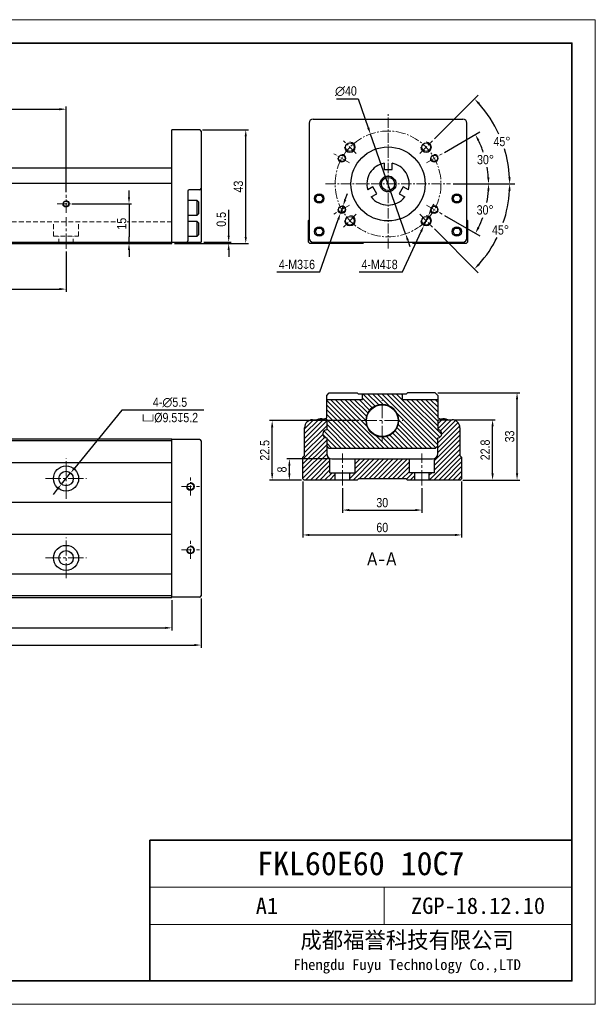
# Model space of a CAD drawing. Header units: millimetres. Extents: x 100 to 3612, y -424 to 856.
# Tile 3 of 45: x 409 to 626, y -424 to -52. Entities that reach past the tile are written whole.
import ezdxf

# ---------------------------------------------------------------- set-up
doc = ezdxf.new("R2010")
doc.units = ezdxf.units.MM
doc.linetypes.add('CENTER2', pattern=[28.575, 19.05, -3.175, 3.175, -3.175])
doc.linetypes.add('DASHED', pattern=[19.05, 12.7, -6.35])
doc.layers.get('Defpoints').update_dxf_attribs({"lineweight": 13})
for name, color, linetype, lineweight in [('剖面', 252, 'Continuous', 5), ('小粗', 7, 'Continuous', 25), ('标注', 3, 'Continuous', 13), ('点划线', 1, 'CENTER2', 13), ('粗线', 7, 'Continuous', 35), ('细线', 7, 'Continuous', 13), ('虚线', 253, 'DASHED', 13)]:
    doc.layers.add(name, color=color, linetype=linetype, lineweight=lineweight)
doc.styles.add('3.5', font='ARIALN.TTF', dxfattribs={"height": 3.5})
doc.styles.add('7', font='ARIALN.TTF', dxfattribs={"height": 7})
doc.styles.add('图号', font='txt', dxfattribs={"height": 3.5})
doc.dimstyles.new('A4—对齐', dxfattribs={"dimtxt": 3.5, "dimasz": 2.5, "dimexe": 1, "dimexo": 1, "dimgap": 1, "dimtad": 1, "dimdec": 1, "dimzin": 9, "dimdsep": 46, "dimtxsty": '3.5', "dimcen": 2.5, "dimadec": 0, "dimazin": 0, "dimtm": 1e-09, "dimtfac": 1, "dimtdec": 1, "dimtmove": 0, "dimatfit": 3, "dimfxl": 0, "dimtolj": 1, "dimarcsym": 0})
doc.dimstyles.new('A4—水平', dxfattribs={"dimtxt": 3.5, "dimasz": 2.5, "dimexe": 2, "dimexo": 1, "dimgap": 1, "dimtad": 1, "dimtih": 1, "dimtoh": 1, "dimdec": 1, "dimzin": 12, "dimdsep": 46, "dimtxsty": '3.5', "dimcen": 2.5, "dimadec": 0, "dimazin": 0, "dimtm": 1e-09, "dimtfac": 1, "dimtdec": 1, "dimtmove": 0, "dimatfit": 3, "dimfxl": 0, "dimtolj": 1, "dimarcsym": 0})
doc.dimstyles.new('A4—角度', dxfattribs={"dimtxt": 3.5, "dimasz": 2.5, "dimexe": 2, "dimexo": 1, "dimgap": 1, "dimtad": 1, "dimtih": 1, "dimtoh": 1, "dimdec": 1, "dimzin": 12, "dimdsep": 46, "dimtxsty": '3.5', "dimcen": 2.5, "dimadec": 0, "dimazin": 0, "dimtm": 1e-09, "dimtfac": 1, "dimtdec": 1, "dimtmove": 0, "dimatfit": 3, "dimfxl": 0, "dimtolj": 1, "dimarcsym": 0})

# ---------------------------------------------------------------- blocks, each defined once
blk = doc.blocks.new('A4图框')
at = {"layer": '粗线'}
for p in [(202, 5), (292, 35)]:
    blk.add_line(p, (202, 35), dxfattribs=at)
blk.add_lwpolyline([(5, 205), (292, 205), (292, 5), (5, 5)], close=True, dxfattribs=at)
at = {"layer": '细线'}
for p, q in [((292, 25), (202, 25)), ((252, 17), (252, 25)), ((292, 17), (202, 17))]:
    blk.add_line(p, q, dxfattribs=at)
blk.add_lwpolyline([(0, 210), (297, 210), (297, 0), (0, 0)], close=True, dxfattribs=at)
at = {"layer": '细线', "insert": (256.89, 11), "char_height": 3.5, "width": 70.2104, "attachment_point": 5, "style": '图号'}
blk.add_mtext('成都福誉科技有限公司\\P{\\H0.65714x;Fhengdu Fuyu Technology Co.,LTD}', dxfattribs=at)
blk = doc.blocks.new('*D620')
at = {"layer": 'Defpoints', "color": 0, "transparency": 16777216}
for p in [(426.39, -85.38), (246.39, -117.73), (426.39, -117.73)]:
    blk.add_point(p, dxfattribs=at)
at = {"layer": '标注', "color": 0, "lineweight": -2, "transparency": 16777216}
for p, q in [((246.39, -116.73), (246.39, -84.38)), ((248.89, -85.38), (423.89, -85.38)), ((426.39, -116.73), (426.39, -84.38))]:
    blk.add_line(p, q, dxfattribs=at)
at = {"layer": '标注', "color": 0, "transparency": 16777216}
for points in [[(248.89, -84.97), (248.89, -85.8), (246.39, -85.38)], [(423.89, -84.97), (423.89, -85.8), (426.39, -85.38)]]:
    blk.add_solid(points, dxfattribs=at)
at = {"layer": '标注', "color": 0, "transparency": 16777216, "insert": (336.39, -82.59), "char_height": 3.5, "width": 18.6714, "attachment_point": 5, "style": '3.5'}
blk.add_mtext('\\A1;100', dxfattribs=at)
blk = doc.blocks.new('*D623')
at = {"layer": 'Defpoints', "color": 0, "transparency": 16777216}
for p in [(246.39, -138.14), (426.39, -138.14), (426.39, -153.38)]:
    blk.add_point(p, dxfattribs=at)
at = {"layer": '标注', "color": 0, "lineweight": -2, "transparency": 16777216}
for p, q in [((246.39, -139.14), (246.39, -154.38)), ((426.39, -139.14), (426.39, -154.38)), ((248.89, -153.38), (423.89, -153.38))]:
    blk.add_line(p, q, dxfattribs=at)
at = {"layer": '标注', "color": 0, "transparency": 16777216}
for points in [[(248.89, -152.96), (248.89, -153.79), (246.39, -153.38)], [(423.89, -152.96), (423.89, -153.79), (426.39, -153.38)]]:
    blk.add_solid(points, dxfattribs=at)
at = {"layer": '标注', "color": 0, "transparency": 16777216, "insert": (336.39, -150.59), "char_height": 3.5, "width": 20.1435, "attachment_point": 5, "style": '3.5'}
blk.add_mtext('\\A1;{\\fSimSun|b0|i0|c134|p34;1}×100', dxfattribs=at)
blk = doc.blocks.new('*D624')
at = {"layer": 'Defpoints', "color": 0, "transparency": 16777216}
for p in [(427.64, -121.14), (450.18, -136.14), (466.39, -136.14)]:
    blk.add_point(p, dxfattribs=at)
at = {"layer": '标注', "color": 0, "lineweight": -2, "transparency": 16777216}
for p, q in [((450.18, -118.64), (450.18, -116.14)), ((428.64, -121.14), (451.18, -121.14)), ((450.18, -121.14), (450.18, -123.64)), ((450.18, -123.64), (450.18, -133.64)), ((450.18, -136.14), (450.18, -133.64)), ((465.39, -136.14), (449.18, -136.14)), ((450.18, -138.64), (450.18, -141.14))]:
    blk.add_line(p, q, dxfattribs=at)
at = {"layer": '标注', "color": 0, "transparency": 16777216}
for points in [[(449.76, -118.64), (450.59, -118.64), (450.18, -121.14)], [(449.76, -138.64), (450.59, -138.64), (450.18, -136.14)]]:
    blk.add_solid(points, dxfattribs=at)
at = {"layer": '标注', "color": 0, "transparency": 16777216, "insert": (447.39, -128.64), "char_height": 3.5, "attachment_point": 5, "rotation": 90, "style": '3.5', "bg_fill": 3, "box_fill_scale": 1.1, "bg_fill_color": 256, "bg_fill_true_color": 13158600, "bg_fill_transparency": 0}
blk.add_mtext('\\A1;15', dxfattribs=at)
blk = doc.blocks.new('*D625')
at = {"layer": 'Defpoints', "color": 0, "transparency": 16777216}
for p in [(476.89, -93.14), (494.29, -93.14), (466.39, -136.14)]:
    blk.add_point(p, dxfattribs=at)
at = {"layer": '标注', "color": 0, "lineweight": -2, "transparency": 16777216}
for p, q in [((477.89, -93.14), (495.29, -93.14)), ((494.29, -133.64), (494.29, -95.64)), ((467.39, -136.14), (495.29, -136.14))]:
    blk.add_line(p, q, dxfattribs=at)
at = {"layer": '标注', "color": 0, "transparency": 16777216}
for points in [[(493.87, -95.64), (494.7, -95.64), (494.29, -93.14)], [(493.87, -133.64), (494.7, -133.64), (494.29, -136.14)]]:
    blk.add_solid(points, dxfattribs=at)
at = {"layer": '标注', "color": 0, "transparency": 16777216, "insert": (491.5, -114.64), "char_height": 3.5, "attachment_point": 5, "rotation": 90, "style": '3.5'}
blk.add_mtext('\\A1;43', dxfattribs=at)
blk = doc.blocks.new('*D626')
at = {"layer": 'Defpoints', "color": 0, "transparency": 16777216}
for p in [(466.39, -136.14), (477.39, -135.64), (487.84, -135.64)]:
    blk.add_point(p, dxfattribs=at)
at = {"layer": '标注', "color": 0, "lineweight": -2, "transparency": 16777216}
for p, q in [((487.84, -133.14), (487.84, -123.39)), ((467.39, -136.14), (488.84, -136.14)), ((478.39, -135.64), (488.84, -135.64)), ((487.84, -136.14), (487.84, -135.64)), ((487.84, -138.64), (487.84, -141.14))]:
    blk.add_line(p, q, dxfattribs=at)
at = {"layer": '标注', "color": 0, "transparency": 16777216}
for points in [[(487.42, -133.14), (488.25, -133.14), (487.84, -135.64)], [(487.42, -138.64), (488.25, -138.64), (487.84, -136.14)]]:
    blk.add_solid(points, dxfattribs=at)
at = {"layer": '标注', "color": 0, "transparency": 16777216, "insert": (485.05, -127.02), "char_height": 3.5, "attachment_point": 5, "rotation": 90, "style": '3.5'}
blk.add_mtext('\\A1;0.5', dxfattribs=at)
blk = doc.blocks.new('*D627')
at = {"layer": 'Defpoints', "color": 0, "transparency": 16777216}
for p in [(524.48, -113.64), (571.61, -113.64), (562.59, -121.63), (585.49, -120.12), (568.49, -125.04)]:
    blk.add_point(p, dxfattribs=at)
at = {"layer": '标注', "color": 0, "lineweight": -2, "transparency": 16777216}
for p, q in [((572.61, -113.64), (588.06, -113.64)), ((569.36, -125.54), (582.79, -133.29))]:
    blk.add_line(p, q, dxfattribs=at)
for start, end in [(349.1143, 356.1598), (333.8402, 340.2292)]:
    blk.add_arc((548.75, -113.64), 37.31, start, end, dxfattribs=at)
at = {"layer": '标注', "color": 0, "transparency": 16777216}
for points in [[(585.56, -116.12), (586.39, -116.15), (586.06, -113.64)], [(582.61, -130.28), (581.87, -129.89), (581.06, -132.29)]]:
    blk.add_solid(points, dxfattribs=at)
at = {"layer": '标注', "color": 0, "transparency": 16777216, "insert": (584.74, -123.47), "char_height": 3.5, "attachment_point": 5, "style": '3.5'}
blk.add_mtext('\\A1;30°', dxfattribs=at)
blk = doc.blocks.new('*D628')
at = {"layer": 'Defpoints', "color": 0, "transparency": 16777216}
for p in [(568.49, -102.24), (583.79, -100.89), (562.59, -105.65), (524.48, -113.64), (571.61, -113.64)]:
    blk.add_point(p, dxfattribs=at)
at = {"layer": '标注', "color": 0, "lineweight": -2, "transparency": 16777216}
for p, q in [((569.36, -101.74), (582.77, -94)), ((572.61, -113.64), (588.04, -113.64))]:
    blk.add_line(p, q, dxfattribs=at)
for start, end in [(18.7271, 26.1573), (3.8427, 9.8782)]:
    blk.add_arc((548.75, -113.64), 37.28, start, end, dxfattribs=at)
at = {"layer": '标注', "color": 0, "transparency": 16777216}
for points in [[(581.85, -97.4), (582.58, -97.01), (581.04, -95)], [(586.37, -111.13), (585.54, -111.16), (586.04, -113.64)]]:
    blk.add_solid(points, dxfattribs=at)
at = {"layer": '标注', "color": 0, "transparency": 16777216, "insert": (584.89, -104.46), "char_height": 3.5, "attachment_point": 5, "style": '3.5'}
blk.add_mtext('\\A1;30°', dxfattribs=at)
blk = doc.blocks.new('*D629')
at = {"layer": 'Defpoints', "color": 0, "transparency": 16777216}
for p in [(587.93, -90.9), (564.85, -97.34), (560.03, -102.16), (524.48, -113.64), (571.61, -113.64)]:
    blk.add_point(p, dxfattribs=at)
at = {"layer": '标注', "color": 0, "lineweight": -2, "transparency": 16777216}
for p, q in [((565.55, -96.63), (582.11, -80.07)), ((572.61, -113.64), (596.02, -113.64))]:
    blk.add_line(p, q, dxfattribs=at)
for start, end in [(24.4408, 41.8497), (3.1503, 16.9472)]:
    blk.add_arc((548.55, -113.64), 45.47, start, end, dxfattribs=at)
at = {"layer": '标注', "color": 0, "transparency": 16777216}
for points in [[(582.12, -83.59), (582.72, -83.01), (580.7, -81.49)], [(594.37, -111.13), (593.53, -111.15), (594.02, -113.64)]]:
    blk.add_solid(points, dxfattribs=at)
at = {"layer": '标注', "color": 0, "transparency": 16777216, "insert": (591.1, -97.61), "char_height": 3.5, "attachment_point": 5, "style": '3.5'}
blk.add_mtext('\\A1;45°', dxfattribs=at)
blk = doc.blocks.new('*D630')
at = {"layer": 'Defpoints', "color": 0, "transparency": 16777216}
for p in [(524.48, -113.64), (571.61, -113.64), (560.03, -125.12), (564.85, -129.94), (587.93, -136.38)]:
    blk.add_point(p, dxfattribs=at)
at = {"layer": '标注', "color": 0, "lineweight": -2, "transparency": 16777216}
for p, q in [((572.61, -113.64), (596.02, -113.64)), ((565.55, -130.65), (582.11, -147.21))]:
    blk.add_line(p, q, dxfattribs=at)
for start, end in [(341.2432, 356.8497), (318.1503, 333.6525)]:
    blk.add_arc((548.55, -113.64), 45.47, start, end, dxfattribs=at)
at = {"layer": '标注', "color": 0, "transparency": 16777216}
for points in [[(593.53, -116.13), (594.37, -116.15), (594.02, -113.64)], [(582.72, -144.27), (582.12, -143.69), (580.7, -145.79)]]:
    blk.add_solid(points, dxfattribs=at)
at = {"layer": '标注', "color": 0, "transparency": 16777216, "insert": (590.56, -131.04), "char_height": 3.5, "attachment_point": 5, "style": '3.5'}
blk.add_mtext('\\A1;45°', dxfattribs=at)
blk = doc.blocks.new('*D631')
at = {"layer": 'Defpoints', "color": 0, "transparency": 16777216}
for p in [(563.27, -125.71), (561.6, -129.35)]:
    blk.add_point(p, dxfattribs=at)
at = {"layer": '标注', "color": 0, "lineweight": -2, "transparency": 16777216}
for p, q in [((564.32, -123.44), (565.37, -121.17)), ((563.27, -125.71), (561.6, -129.35)), ((553.51, -146.88), (560.55, -131.62)), ((537.2, -146.88), (553.51, -146.88))]:
    blk.add_line(p, q, dxfattribs=at)
at = {"layer": '标注', "color": 0, "transparency": 16777216}
for points in [[(563.94, -123.27), (564.7, -123.62), (563.27, -125.71)], [(560.17, -131.44), (560.93, -131.79), (561.6, -129.35)]]:
    blk.add_solid(points, dxfattribs=at)
at = {"layer": '标注', "color": 0, "transparency": 16777216, "insert": (544.85, -144.09), "char_height": 3.5, "attachment_point": 5, "style": '3.5'}
blk.add_mtext('\\A1;4-M4{\\Fgdt|c134;x}8', dxfattribs=at)
blk = doc.blocks.new('*D632')
at = {"layer": 'Defpoints', "color": 0, "transparency": 16777216}
for p in [(531.05, -121.92), (530.05, -124.75)]:
    blk.add_point(p, dxfattribs=at)
at = {"layer": '标注', "color": 0, "lineweight": -2, "transparency": 16777216}
for p, q in [((531.88, -119.56), (532.71, -117.2)), ((531.05, -121.92), (530.05, -124.75)), ((522.27, -146.88), (529.22, -127.11)), ((505.98, -146.88), (522.27, -146.88))]:
    blk.add_line(p, q, dxfattribs=at)
at = {"layer": '标注', "color": 0, "transparency": 16777216}
for points in [[(531.49, -119.42), (532.27, -119.7), (531.05, -121.92)], [(528.83, -126.97), (529.62, -127.24), (530.05, -124.75)]]:
    blk.add_solid(points, dxfattribs=at)
at = {"layer": '标注', "color": 0, "transparency": 16777216, "insert": (513.62, -144.09), "char_height": 3.5, "attachment_point": 5, "style": '3.5'}
blk.add_mtext('\\A1;4-M3{\\Fgdt|c134;x}6', dxfattribs=at)
blk = doc.blocks.new('*D633')
at = {"layer": 'Defpoints', "color": 0, "transparency": 16777216}
for p in [(541.41, -94.77), (554.68, -132.51)]:
    blk.add_point(p, dxfattribs=at)
at = {"layer": '标注', "color": 0, "lineweight": -2, "transparency": 16777216}
for p, q in [((528.53, -81.46), (536.74, -81.46)), ((536.74, -81.46), (540.58, -92.41)), ((554.68, -132.51), (541.41, -94.77)), ((555.51, -134.87), (556.34, -137.23))]:
    blk.add_line(p, q, dxfattribs=at)
at = {"layer": '标注', "color": 0, "transparency": 16777216}
for points in [[(540.98, -92.27), (540.19, -92.55), (541.41, -94.77)], [(555.9, -134.73), (555.11, -135.01), (554.68, -132.51)]]:
    blk.add_solid(points, dxfattribs=at)
at = {"layer": '标注', "color": 0, "transparency": 16777216, "insert": (532.13, -78.58), "char_height": 3.5, "attachment_point": 5, "style": '3.5'}
blk.add_mtext('\\A1;∅40', dxfattribs=at)
blk = doc.blocks.new('*D639')
at = {"layer": 'Defpoints', "color": 0, "transparency": 16777216}
for p in [(147.39, -269.79), (477.39, -269.29), (477.39, -287.93)]:
    blk.add_point(p, dxfattribs=at)
at = {"layer": '标注', "color": 0, "lineweight": -2, "transparency": 16777216}
for p, q in [((147.39, -270.79), (147.39, -288.93)), ((477.39, -270.29), (477.39, -288.93)), ((149.89, -287.93), (474.89, -287.93))]:
    blk.add_line(p, q, dxfattribs=at)
at = {"layer": '标注', "color": 0, "transparency": 16777216}
for points in [[(149.89, -287.51), (149.89, -288.35), (147.39, -287.93)], [(474.89, -287.51), (474.89, -288.35), (477.39, -287.93)]]:
    blk.add_solid(points, dxfattribs=at)
at = {"layer": '标注', "color": 0, "transparency": 16777216, "insert": (312.39, -285.14), "char_height": 3.5, "width": 25.9299, "attachment_point": 5, "style": '3.5'}
blk.add_mtext('\\A1;220', dxfattribs=at)
blk = doc.blocks.new('*D640')
at = {"layer": 'Defpoints', "color": 0, "transparency": 16777216}
for p in [(206.39, -269.99), (466.39, -269.99), (466.39, -281.43)]:
    blk.add_point(p, dxfattribs=at)
at = {"layer": '标注', "color": 0, "lineweight": -2, "transparency": 16777216}
for p, q in [((206.39, -270.99), (206.39, -282.43)), ((466.39, -270.99), (466.39, -282.43)), ((208.89, -281.43), (463.89, -281.43))]:
    blk.add_line(p, q, dxfattribs=at)
at = {"layer": '标注', "color": 0, "transparency": 16777216}
for points in [[(208.89, -281.01), (208.89, -281.85), (206.39, -281.43)], [(463.89, -281.01), (463.89, -281.85), (466.39, -281.43)]]:
    blk.add_solid(points, dxfattribs=at)
at = {"layer": '标注', "color": 0, "transparency": 16777216, "insert": (312.39, -278.64), "char_height": 3.5, "width": 18.7578, "attachment_point": 5, "style": '3.5'}
blk.add_mtext('\\A1;150', dxfattribs=at)
blk = doc.blocks.new('*D653')
at = {"layer": 'Defpoints', "color": 0, "transparency": 16777216}
for p in [(428.13, -222.86), (424.66, -227.12)]:
    blk.add_point(p, dxfattribs=at)
at = {"layer": '标注', "color": 0, "lineweight": -2, "transparency": 16777216}
for p, q in [((447.51, -199.09), (429.71, -220.92)), ((478.45, -199.09), (447.51, -199.09)), ((424.66, -227.12), (428.13, -222.86)), ((423.08, -229.06), (421.5, -231))]:
    blk.add_line(p, q, dxfattribs=at)
at = {"layer": '标注', "color": 0, "transparency": 16777216}
for points in [[(429.39, -220.66), (430.04, -221.18), (428.13, -222.86)], [(422.75, -228.8), (423.4, -229.32), (424.66, -227.12)]]:
    blk.add_solid(points, dxfattribs=at)
at = {"layer": '标注', "color": 0, "transparency": 16777216, "insert": (465.67, -199.09), "char_height": 3.5, "attachment_point": 5, "style": '3.5'}
blk.add_mtext('\\A1;4-∅5.5\\P{\\Fgdt|c134;v}%%C9.5{\\Fgdt|c134;x}5.2', dxfattribs=at)
blk = doc.blocks.new('*D654')
at = {"layer": 'Defpoints', "color": 0, "transparency": 16777216}
for p in [(530.87, -227.58), (560.87, -227.58), (560.87, -236.91)]:
    blk.add_point(p, dxfattribs=at)
at = {"layer": '标注', "color": 0, "lineweight": -2, "transparency": 16777216}
for p, q in [((530.87, -228.58), (530.87, -237.91)), ((560.87, -228.58), (560.87, -237.91)), ((533.37, -236.91), (558.37, -236.91))]:
    blk.add_line(p, q, dxfattribs=at)
at = {"layer": '标注', "color": 0, "transparency": 16777216}
for points in [[(533.37, -236.49), (533.37, -237.33), (530.87, -236.91)], [(558.37, -236.49), (558.37, -237.33), (560.87, -236.91)]]:
    blk.add_solid(points, dxfattribs=at)
at = {"layer": '标注', "color": 0, "transparency": 16777216, "insert": (545.87, -234.12), "char_height": 3.5, "attachment_point": 5, "style": '3.5'}
blk.add_mtext('\\A1;30', dxfattribs=at)
blk = doc.blocks.new('*D655')
at = {"layer": 'Defpoints', "color": 0, "transparency": 16777216}
for p in [(515.87, -225.08), (575.87, -225.08), (575.87, -246.31)]:
    blk.add_point(p, dxfattribs=at)
at = {"layer": '标注', "color": 0, "lineweight": -2, "transparency": 16777216}
for p, q in [((515.87, -226.08), (515.87, -247.31)), ((575.87, -226.08), (575.87, -247.31)), ((518.37, -246.31), (573.37, -246.31))]:
    blk.add_line(p, q, dxfattribs=at)
at = {"layer": '标注', "color": 0, "transparency": 16777216}
for points in [[(518.37, -245.89), (518.37, -246.73), (515.87, -246.31)], [(573.37, -245.89), (573.37, -246.73), (575.87, -246.31)]]:
    blk.add_solid(points, dxfattribs=at)
at = {"layer": '标注', "color": 0, "transparency": 16777216, "insert": (545.87, -243.52), "char_height": 3.5, "attachment_point": 5, "style": '3.5'}
blk.add_mtext('\\A1;60', dxfattribs=at)
blk = doc.blocks.new('*D656')
at = {"layer": 'Defpoints', "color": 0, "transparency": 16777216}
for p in [(504.27, -203.08), (538.15, -203.08), (516.37, -225.58)]:
    blk.add_point(p, dxfattribs=at)
at = {"layer": '标注', "color": 0, "lineweight": -2, "transparency": 16777216}
for p, q in [((537.15, -203.08), (503.27, -203.08)), ((504.27, -223.08), (504.27, -205.58)), ((515.37, -225.58), (503.27, -225.58))]:
    blk.add_line(p, q, dxfattribs=at)
at = {"layer": '标注', "color": 0, "transparency": 16777216}
for points in [[(503.86, -205.58), (504.69, -205.58), (504.27, -203.08)], [(503.86, -223.08), (504.69, -223.08), (504.27, -225.58)]]:
    blk.add_solid(points, dxfattribs=at)
at = {"layer": '标注', "color": 0, "transparency": 16777216, "insert": (501.49, -214.33), "char_height": 3.5, "attachment_point": 5, "rotation": 90, "style": '3.5'}
blk.add_mtext('\\A1;22.5', dxfattribs=at)
blk = doc.blocks.new('*D657')
at = {"layer": 'Defpoints', "color": 0, "transparency": 16777216}
for p in [(572.22, -202.78), (587.56, -202.78), (575.37, -225.58)]:
    blk.add_point(p, dxfattribs=at)
at = {"layer": '标注', "color": 0, "lineweight": -2, "transparency": 16777216}
for p, q in [((573.22, -202.78), (588.56, -202.78)), ((587.56, -223.08), (587.56, -205.28)), ((576.37, -225.58), (588.56, -225.58))]:
    blk.add_line(p, q, dxfattribs=at)
at = {"layer": '标注', "color": 0, "transparency": 16777216}
for points in [[(587.14, -205.28), (587.97, -205.28), (587.56, -202.78)], [(587.14, -223.08), (587.97, -223.08), (587.56, -225.58)]]:
    blk.add_solid(points, dxfattribs=at)
at = {"layer": '标注', "color": 0, "transparency": 16777216, "insert": (584.77, -214.18), "char_height": 3.5, "attachment_point": 5, "rotation": 90, "style": '3.5'}
blk.add_mtext('\\A1;22.8', dxfattribs=at)
blk = doc.blocks.new('*D658')
at = {"layer": 'Defpoints', "color": 0, "transparency": 16777216}
for p in [(565.87, -192.58), (596.8, -192.58), (575.37, -225.58)]:
    blk.add_point(p, dxfattribs=at)
at = {"layer": '标注', "color": 0, "lineweight": -2, "transparency": 16777216}
for p, q in [((566.87, -192.58), (597.8, -192.58)), ((596.8, -223.08), (596.8, -195.08)), ((576.37, -225.58), (597.8, -225.58))]:
    blk.add_line(p, q, dxfattribs=at)
at = {"layer": '标注', "color": 0, "transparency": 16777216}
for points in [[(596.38, -195.08), (597.22, -195.08), (596.8, -192.58)], [(596.38, -223.08), (597.22, -223.08), (596.8, -225.58)]]:
    blk.add_solid(points, dxfattribs=at)
at = {"layer": '标注', "color": 0, "transparency": 16777216, "insert": (594.01, -209.08), "char_height": 3.5, "attachment_point": 5, "rotation": 90, "style": '3.5'}
blk.add_mtext('\\A1;33', dxfattribs=at)
blk = doc.blocks.new('*D659')
at = {"layer": 'Defpoints', "color": 0, "transparency": 16777216}
for p in [(510.77, -217.58), (526.87, -217.58), (516.37, -225.58)]:
    blk.add_point(p, dxfattribs=at)
at = {"layer": '标注', "color": 0, "lineweight": -2, "transparency": 16777216}
for p, q in [((525.87, -217.58), (509.77, -217.58)), ((510.77, -223.08), (510.77, -220.08)), ((515.37, -225.58), (509.77, -225.58))]:
    blk.add_line(p, q, dxfattribs=at)
at = {"layer": '标注', "color": 0, "transparency": 16777216}
for points in [[(510.36, -220.08), (511.19, -220.08), (510.77, -217.58)], [(510.36, -223.08), (511.19, -223.08), (510.77, -225.58)]]:
    blk.add_solid(points, dxfattribs=at)
at = {"layer": '标注', "color": 0, "transparency": 16777216, "insert": (507.99, -221.58), "char_height": 3.5, "attachment_point": 5, "rotation": 90, "style": '3.5'}
blk.add_mtext('\\A1;8', dxfattribs=at)

msp = doc.modelspace()

# ---------------------------------------------------------------- hatches: boundary and pattern name
at = {"layer": '剖面'}
h = msp.add_hatch(dxfattribs=at)
h.set_pattern_fill('ANSI31', color=256, scale=0.4, angle=90)
h.set_pattern_definition([(135, (-13.5442, -402.3832), (-0.8980256, -0.8980256), [])])
h.paths.add_polyline_path([(570.59, -202.78), (566.87, -202.78), (566.87, -206.58, -1), (566.87, -209.58), (566.87, -212.58), (565.87, -213.58), (525.87, -213.58), (524.87, -212.58), (524.87, -209.58, -1), (524.87, -206.58), (524.87, -202.78), (521.16, -202.78, -0.217742), (523.64, -202.55), (524.87, -202.1), (524.87, -195.08), (538.37, -195.08), (538.37, -193.08), (553.37, -193.08), (553.37, -195.08), (566.87, -195.08), (566.87, -202.1), (568.1, -202.55, -0.217742)])
h.paths.add_polyline_path([(539.65, -203.08, -1), (552.09, -203.08, -1)], flags=16)
h.paths.add_polyline_path([(539.87, -203.08, -1), (551.87, -203.08, -1)], flags=0)
h = msp.add_hatch(dxfattribs=at)
h.set_pattern_fill('ANSI31', color=256, scale=0.4)
h.set_pattern_definition([(45, (519.4718, -217.6168), (-0.898026, 0.898026), [])])
h.paths.add_polyline_path([(526.12, -217.43, -0.305615), (524.87, -215.58), (524.87, -209.58, -1), (524.87, -206.58), (524.87, -202.78), (519.52, -202.78, 0.414214), (516.52, -205.78), (516.52, -216.23), (515.87, -216.88), (515.87, -225.08), (516.37, -225.58), (528.12, -225.58), (528.12, -222.78), (526.12, -222.78)])
h.paths.add_polyline_path([(575.87, -216.88), (575.22, -216.23), (575.22, -205.78, 0.414214), (572.22, -202.78), (566.87, -202.78), (566.87, -206.58, -1), (566.87, -209.58), (566.87, -215.58, -0.305615), (565.62, -217.43), (565.62, -222.78), (563.62, -222.78), (563.62, -225.58), (575.37, -225.58), (575.87, -225.08)])
h.paths.add_polyline_path([(554.87, -225.08), (555.37, -225.58), (558.12, -225.58), (558.12, -222.78), (556.12, -222.78), (556.12, -217.58), (535.62, -217.58), (535.62, -222.78), (533.62, -222.78), (533.62, -225.58), (536.37, -225.58), (536.87, -225.08)])

# ---------------------------------------------------------------- linework, layer by layer
at = {"layer": '小粗'}
for p, q in [((519.75, -89.14), (576.35, -89.14)), ((518.25, -90.64), (518.25, -134.14)), ((577.85, -134.14), (577.85, -90.64)), ((466.39, -136.14), (466.39, -93.14)), ((476.89, -93.14), (466.39, -93.14)), ((477.39, -93.64), (477.39, -135.64)), ((466.39, -107.64), (371.69, -107.64)), ((546.55, -105.78), (546.55, -108.14)), ((549.55, -108.14), (549.55, -105.78)), ((546.55, -108.14), (549.55, -108.14)), ((206.39, -113.34), (466.39, -113.34)), ((542.32, -114.72), (540.36, -115.85)), ((543.82, -117.31), (542.32, -114.72)), ((553.78, -114.72), (552.28, -117.31)), ((555.74, -115.85), (553.78, -114.72)), ((472.39, -116.39), (472.39, -135.14)), ((476.89, -115.89), (472.89, -115.89)), ((520.6, -119.14), (521.32, -117.89)), ((521.32, -117.89), (522.77, -117.89)), ((522.77, -117.89), (523.49, -119.14)), ((541.71, -118.53), (543.82, -117.31)), ((552.28, -117.31), (554.38, -118.53)), ((572.6, -119.14), (573.32, -117.89)), ((573.32, -117.89), (574.77, -117.89)), ((574.77, -117.89), (575.49, -119.14)), ((475.89, -119.89), (472.39, -119.89)), ((476.39, -120.39), (475.89, -119.89)), ((475.89, -125.39), (475.89, -119.89)), ((476.39, -120.39), (476.39, -124.89)), ((521.32, -120.39), (520.6, -119.14)), ((522.77, -120.39), (521.32, -120.39)), ((523.49, -119.14), (522.77, -120.39)), ((573.32, -120.39), (572.6, -119.14)), ((574.77, -120.39), (573.32, -120.39)), ((575.49, -119.14), (574.77, -120.39)), ((472.39, -125.39), (475.89, -125.39)), ((475.89, -125.39), (476.39, -124.89)), ((475.89, -127.89), (472.39, -127.89)), ((476.39, -128.39), (475.89, -127.89)), ((475.89, -133.39), (475.89, -127.89)), ((476.39, -128.39), (476.39, -132.89)), ((518.05, -127.44), (518.25, -127.24)), ((518.05, -135.64), (518.05, -127.44)), ((577.85, -127.24), (578.05, -127.44)), ((578.05, -127.44), (578.05, -135.64)), ((472.39, -133.39), (475.89, -133.39)), ((475.89, -133.39), (476.39, -132.89)), ((520.6, -131.64), (521.32, -130.39)), ((521.32, -132.89), (520.6, -131.64)), ((521.32, -130.39), (522.77, -130.39)), ((522.77, -132.89), (521.32, -132.89)), ((522.77, -130.39), (523.49, -131.64)), ((523.49, -131.64), (522.77, -132.89)), ((572.6, -131.64), (573.32, -130.39)), ((573.32, -132.89), (572.6, -131.64)), ((573.32, -130.39), (574.77, -130.39)), ((574.77, -132.89), (573.32, -132.89)), ((574.77, -130.39), (575.49, -131.64)), ((575.49, -131.64), (574.77, -132.89)), ((147.39, -135.64), (477.39, -135.64)), ((206.39, -136.14), (466.39, -136.14)), ((518.05, -135.64), (518.55, -136.14)), ((538.55, -136.14), (518.55, -136.14)), ((519.75, -135.64), (576.35, -135.64)), ((539.05, -135.64), (538.55, -136.14)), ((557.55, -136.14), (557.05, -135.64)), ((577.55, -136.14), (557.55, -136.14)), ((577.55, -136.14), (578.05, -135.64)), ((524.87, -193.58), (525.87, -192.58)), ((525.87, -192.58), (536.37, -192.58)), ((536.87, -193.08), (536.37, -192.58)), ((554.87, -193.08), (536.87, -193.08)), ((538.37, -195.08), (538.37, -193.08)), ((553.37, -193.08), (553.37, -195.08)), ((555.37, -192.58), (554.87, -193.08)), ((565.87, -192.58), (555.37, -192.58)), ((565.87, -192.58), (566.87, -193.58)), ((524.87, -202.1), (524.87, -193.58)), ((524.87, -195.08), (538.37, -195.08)), ((553.37, -195.08), (566.87, -195.08)), ((566.87, -193.58), (566.87, -202.1)), ((519.52, -202.78), (524.87, -202.78)), ((523.64, -202.55), (524.87, -202.1)), ((524.87, -202.78), (524.87, -206.58)), ((566.87, -202.1), (568.1, -202.55)), ((566.87, -202.78), (566.87, -206.58)), ((566.87, -202.78), (572.22, -202.78)), ((516.52, -216.23), (516.52, -205.78)), ((575.22, -205.78), (575.22, -216.23)), ((206.39, -209.99), (466.39, -209.99)), ((206.39, -210.64), (466.39, -210.64)), ((466.39, -269.99), (466.39, -209.99)), ((476.89, -210.19), (466.39, -210.19)), ((477.39, -210.69), (477.39, -269.29)), ((524.87, -209.58), (524.87, -215.58)), ((566.87, -215.58), (566.87, -209.58)), ((525.87, -213.58), (524.87, -212.58)), ((565.87, -213.58), (525.87, -213.58)), ((566.87, -212.58), (565.87, -213.58)), ((466.39, -218.99), (206.39, -218.99)), ((515.87, -216.88), (516.52, -216.23)), ((515.87, -225.08), (515.87, -216.88)), ((526.12, -222.78), (526.12, -217.43)), ((526.87, -217.58), (564.87, -217.58)), ((535.62, -222.78), (535.62, -217.58)), ((556.12, -222.78), (556.12, -217.58)), ((565.62, -222.78), (565.62, -217.43)), ((575.22, -216.23), (575.87, -216.88)), ((575.87, -216.88), (575.87, -225.08)), ((526.12, -222.78), (535.62, -222.78)), ((528.12, -225.58), (528.12, -222.78)), ((533.62, -225.58), (533.62, -222.78)), ((565.62, -222.78), (556.12, -222.78)), ((558.12, -225.58), (558.12, -222.78)), ((563.62, -225.58), (563.62, -222.78)), ((515.87, -225.08), (516.37, -225.58)), ((536.37, -225.58), (516.37, -225.58)), ((536.87, -225.08), (536.37, -225.58)), ((554.87, -225.08), (536.87, -225.08)), ((555.37, -225.58), (554.87, -225.08)), ((575.37, -225.58), (555.37, -225.58)), ((575.37, -225.58), (575.87, -225.08)), ((466.39, -233.99), (371.69, -233.99)), ((371.69, -245.99), (466.39, -245.99)), ((206.39, -260.99), (466.39, -260.99)), ((466.39, -269.34), (206.39, -269.34)), ((206.39, -269.99), (466.39, -269.99)), ((476.89, -269.79), (466.39, -269.79))]:
    msp.add_line(p, q, dxfattribs=at)
for centre, radius in [((533.66, -99.75), 1.65), ((548.05, -113.64), 14), ((562.44, -99.75), 1.65), ((530.55, -103.95), 1.25), ((565.54, -103.95), 1.25), ((548.05, -113.64), 3), ((548.05, -113.64), 2.5), ((522.05, -119.14), 1.75), ((574.05, -119.14), 1.75), ((426.39, -121.14), 1.02), ((530.55, -123.33), 1.25), ((565.54, -123.33), 1.25), ((533.66, -127.53), 1.65), ((562.44, -127.53), 1.65), ((522.05, -131.64), 1.75), ((574.05, -131.64), 1.75), ((545.87, -203.08), 6), ((426.39, -224.99), 4.75), ((426.39, -224.99), 2.75), ((473.39, -227.99), 1.25), ((426.39, -254.99), 4.75), ((426.39, -254.99), 2.75), ((473.39, -251.99), 1.25)]:
    msp.add_circle(centre, radius, dxfattribs=at)
for centre, radius, start, end in [((519.75, -90.64), 1.5, 90, 180), ((576.35, -90.64), 1.5, 0, 90), ((476.89, -93.64), 0.5, 0, 90), ((548.05, -113.64), 8, 100.8069, 196.0174), ((548.05, -113.64), 8, 343.9826, 79.1931), ((472.89, -116.39), 0.5, 90, 180), ((476.89, -115.39), 0.5, 270, 0), ((548.05, -113.64), 8, 217.6646, 322.3354), ((471.89, -135.14), 0.5, 270, 360), ((519.75, -134.14), 1.5, 180, 270), ((576.35, -134.14), 1.5, 270, 0), ((519.52, -205.78), 3, 90, 180), ((522.65, -205.38), 3, 70.7906, 119.9264), ((569.09, -205.38), 3, 60.0736, 109.2094), ((572.22, -205.78), 3, 0, 90), ((524.87, -208.08), 1.5, 90, 270), ((566.87, -208.08), 1.5, 270, 90), ((476.89, -210.69), 0.5, 0, 90), ((526.87, -215.58), 2, 180, 270), ((564.87, -215.58), 2, 270, 0), ((476.89, -269.29), 0.5, 270, 0)]:
    msp.add_arc(centre, radius, start, end, dxfattribs=at)
at = {"layer": '标注'}
msp.add_circle((545.87, -203.08), 6.22, dxfattribs=at)
for centre, radius in [((533.66, -99.75), 2), ((562.44, -99.75), 2), ((530.55, -103.95), 1.5), ((565.54, -103.95), 1.5), ((426.39, -121.14), 1.25), ((530.55, -123.33), 1.5), ((565.54, -123.33), 1.5), ((533.66, -127.53), 2), ((562.44, -127.53), 2), ((473.39, -227.99), 1.5), ((473.39, -251.99), 1.5)]:
    msp.add_arc(centre, radius, 180, 90, dxfattribs=at)
at = {"layer": '点划线', "ltscale": 0.2}
for p, q in [((548.05, -138.09), (548.05, -86.69)), ((536.07, -102.16), (531.25, -97.34)), ((560.03, -102.16), (564.85, -97.34)), ((533.5, -105.65), (527.6, -102.24)), ((562.59, -105.65), (568.49, -102.24)), ((524.48, -113.64), (571.61, -113.64)), ((426.39, -124.55), (426.39, -117.73)), ((422.99, -121.14), (429.8, -121.14)), ((533.5, -121.63), (527.6, -125.04)), ((562.59, -121.63), (568.49, -125.04)), ((536.07, -125.12), (531.25, -129.94)), ((560.03, -125.12), (564.85, -129.94)), ((473.39, -231.4), (473.39, -224.58)), ((469.99, -227.99), (476.8, -227.99)), ((473.39, -255.4), (473.39, -248.58)), ((469.99, -251.99), (476.8, -251.99))]:
    msp.add_line(p, q, dxfattribs=at)
at = {"layer": '点划线', "ltscale": 0.3}
for p, q in [((426.39, -138.14), (426.39, -126.14)), ((545.87, -210.8), (545.87, -195.36)), ((538.15, -203.08), (553.59, -203.08)), ((530.87, -227.58), (530.87, -215.58)), ((560.87, -227.58), (560.87, -215.58)), ((426.39, -232.71), (426.39, -217.27)), ((418.68, -224.99), (434.11, -224.99)), ((426.39, -262.71), (426.39, -247.27)), ((418.68, -254.99), (434.11, -254.99))]:
    msp.add_line(p, q, dxfattribs=at)
at = {"layer": '点划线', "ltscale": 0.2}
msp.add_circle((548.05, -113.64), 20, dxfattribs=at)
at = {"layer": '虚线', "ltscale": 0.14}
for p, q in [((466.39, -127.99), (206.39, -127.99)), ((421.64, -133.34), (421.64, -127.99)), ((431.14, -133.34), (431.14, -128.14)), ((421.64, -133.34), (431.14, -133.34)), ((423.64, -136.14), (423.64, -133.34)), ((429.14, -136.14), (429.14, -133.34))]:
    msp.add_line(p, q, dxfattribs=at)

# ---------------------------------------------------------------- block references
at = {"layer": '标注', "xscale": 1.772264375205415, "yscale": 1.772264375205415, "zscale": 1.772264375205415}
msp.add_blockref('A4图框', (100, -423.72), dxfattribs=at)

# ---------------------------------------------------------------- texts
at = {"layer": '标注', "insert": (540.15, -252.84), "char_height": 5, "attachment_point": 1, "style": '7'}
msp.add_mtext_dynamic_manual_height_columns('A{\\fSimSun|b0|i0|c134|p34;-}A', width=32.1388, gutter_width=35, heights=[0], dxfattribs=at)
at = {"layer": '标注', "attachment_point": 5, "style": '图号'}
for s, insert, char_height, width in [('FKL60E60 10C7', (537.75, -370.56), 8.8613, 159.5038), ('A1', (502.3, -386.51), 6.203, 88.6132), ('ZGP-18.12.10', (582.06, -386.51), 6.2029, 70.8906)]:
    msp.add_mtext(s, dxfattribs=dict(at, insert=insert, char_height=char_height, width=width))

# ---------------------------------------------------------------- dimensions: what is measured, and where the dimension line sits
at = {"layer": '标注'}
dim = msp.add_diameter_dim_2p(p1=(554.68, -132.51), p2=(541.41, -94.77), dimstyle='A4—水平', dxfattribs=at)
dim.commit()
dim.dimension.update_dxf_attribs({"geometry": '*D633', "text_midpoint": (532.13, -81.46), "dimtype": 163})
for base, p1, p2, text, picture, middle in [((426.39, -85.38), (246.39, -117.73), (426.39, -117.73), '100', '*D620', (336.39, -82.59)), ((426.39, -153.38), (246.39, -138.14), (426.39, -138.14), '{\\fSimSun|b0|i0|c134|p34;1}×100', '*D623', (336.39, -150.59))]:
    dim = msp.add_linear_dim(base=base, p1=p1, p2=p2, text=text, dimstyle='A4—对齐', dxfattribs=at)
    dim.commit()
    dim.dimension.update_dxf_attribs({"geometry": picture, "text_midpoint": middle})
for base, line1, line2, picture, middle in [((587.93, -90.9), ((524.48, -113.64), (571.61, -113.64)), ((560.03, -102.16), (564.85, -97.34)), '*D629', (591.1, -97.61)), ((583.79, -100.89), ((562.59, -105.65), (568.49, -102.24)), ((524.48, -113.64), (571.61, -113.64)), '*D628', (584.89, -104.46)), ((585.49, -120.12), ((524.48, -113.64), (571.61, -113.64)), ((562.59, -121.63), (568.49, -125.04)), '*D627', (584.74, -123.47))]:
    dim = msp.add_angular_dim_2l(base=base, line1=line1, line2=line2, dimstyle='A4—水平', dxfattribs=at)
    dim.commit()
    dim.dimension.update_dxf_attribs({"geometry": picture, "text_midpoint": middle, "dimtype": 162})
dim = msp.add_angular_dim_2l(base=(587.93, -136.38), line1=((524.48, -113.64), (571.61, -113.64)), line2=((560.03, -125.12), (564.85, -129.94)), dimstyle='A4—角度', dxfattribs=at)
dim.commit()
dim.dimension.update_dxf_attribs({"geometry": '*D630', "text_midpoint": (590.56, -131.04)})
for p1, p2, text, picture, middle in [((531.05, -121.92), (530.05, -124.75), '4-M3{\\Fgdt|c134;x}6', '*D632', (513.62, -146.88)), ((563.27, -125.71), (561.6, -129.35), '4-M4{\\Fgdt|c134;x}8', '*D631', (544.85, -146.88)), ((424.66, -227.12), (428.13, -222.86), '4-<>\\X{\\Fgdt|c134;v}%%C9.5{\\Fgdt|c134;x}5.2', '*D653', (465.67, -199.09))]:
    dim = msp.add_diameter_dim_2p(p1=p1, p2=p2, text=text, dimstyle='A4—水平', dxfattribs=at)
    dim.commit()
    dim.dimension.update_dxf_attribs({"geometry": picture, "text_midpoint": middle, "dimtype": 163})
for base, p1, p2, picture, middle in [((596.8, -192.58), (575.37, -225.58), (565.87, -192.58), '*D658', (594.01, -209.08)), ((504.27, -203.08), (516.37, -225.58), (538.15, -203.08), '*D656', (501.49, -214.33)), ((587.56, -202.78), (575.37, -225.58), (572.22, -202.78), '*D657', (584.77, -214.18)), ((510.77, -217.58), (516.37, -225.58), (526.87, -217.58), '*D659', (507.99, -221.58))]:
    dim = msp.add_linear_dim(base=base, p1=p1, p2=p2, angle=90, dimstyle='A4—对齐', dxfattribs=at)
    dim.commit()
    dim.dimension.update_dxf_attribs({"geometry": picture, "text_midpoint": middle})
for base, p1, p2, picture, middle in [((575.87, -246.31), (515.87, -225.08), (575.87, -225.08), '*D655', (545.87, -243.52)), ((560.87, -236.91), (530.87, -227.58), (560.87, -227.58), '*D654', (545.87, -234.12))]:
    dim = msp.add_linear_dim(base=base, p1=p1, p2=p2, dimstyle='A4—对齐', dxfattribs=at)
    dim.commit()
    dim.dimension.update_dxf_attribs({"geometry": picture, "text_midpoint": middle})
for base, p1, p2, text, picture, middle in [((477.39, -287.93), (147.39, -269.79), (477.39, -269.29), '220', '*D639', (312.39, -287.93)), ((466.39, -281.43), (206.39, -269.99), (466.39, -269.99), '150', '*D640', (312.39, -281.43))]:
    dim = msp.add_linear_dim(base=base, p1=p1, p2=p2, text=text, dimstyle='A4—对齐', dxfattribs=at)
    dim.commit()
    dim.dimension.update_dxf_attribs({"geometry": picture, "text_midpoint": middle, "dimtype": 160})

# ---------------------------------------------------------------- next in the draw order: dimensions: what is measured, and where the dimension line sits
dim = msp.add_linear_dim(base=(450.18, -136.14), p1=(427.64, -121.14), p2=(466.39, -136.14), angle=90, dimstyle='A4—对齐', override={"dimtfill": 1}, dxfattribs=at)
dim.commit()
dim.dimension.update_dxf_attribs({"geometry": '*D624', "text_midpoint": (450.18, -128.64), "dimtype": 160})

# ---------------------------------------------------------------- next in the draw order: dimensions: what is measured, and where the dimension line sits
for base, p2, picture, middle in [((494.29, -93.14), (476.89, -93.14), '*D625', (491.5, -114.64)), ((487.84, -135.64), (477.39, -135.64), '*D626', (485.05, -127.02))]:
    dim = msp.add_linear_dim(base=base, p1=(466.39, -136.14), p2=p2, angle=90, dimstyle='A4—对齐', dxfattribs=at)
    dim.commit()
    dim.dimension.update_dxf_attribs({"geometry": picture, "text_midpoint": middle})

doc.saveas('drawing.dxf')
